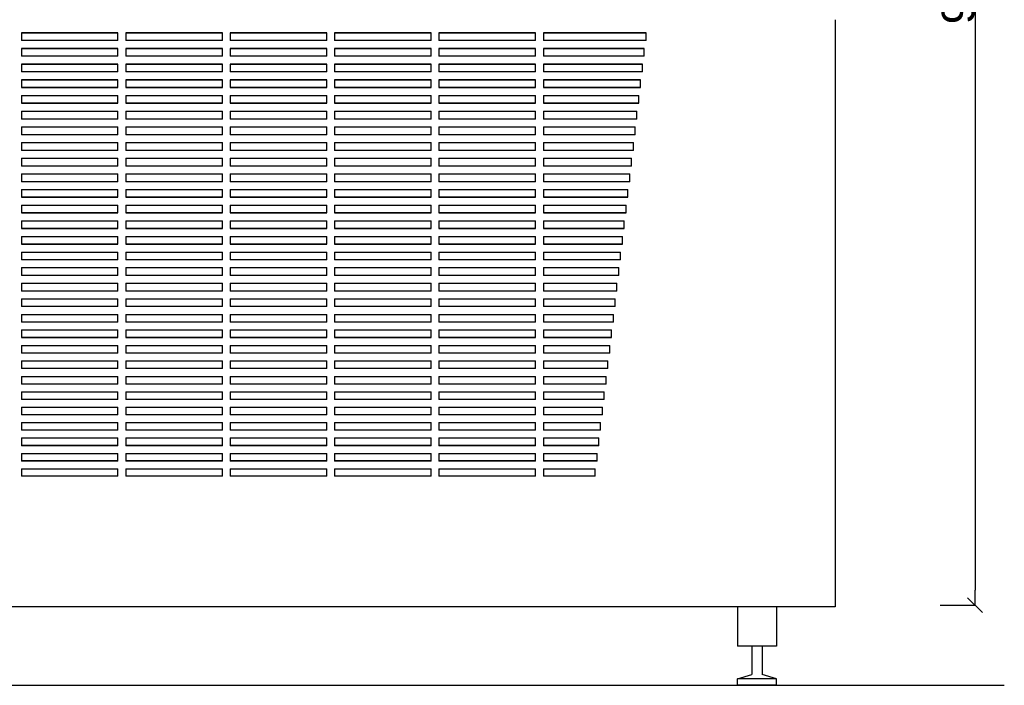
# Model space of a CAD drawing. Extents: x -170 to 4180, y -66 to 2750.
# Tile 2 of 6: x 625 to 1380, y -60 to 450. Entities that reach past the tile are written whole.
import ezdxf

# ---------------------------------------------------------------- set-up
doc = ezdxf.new("R2010")
doc.units = 0
doc.header["$MEASUREMENT"] = 0
for name, color, linetype in [('Osa(ISO)', 7, 'Continuous'), ('Viditelné hrany(ISO)', 7, 'Continuous'), ('Čáry', 7, 'Continuous')]:
    doc.layers.add(name, color=color, linetype=linetype)
doc.styles.add('GENERATED_STYLE_1', font='ARIAL.ttf')
doc.dimstyles.new('Peter', dxfattribs={"dimtxt": 25, "dimasz": 11.4, "dimexe": 0.18, "dimexo": 0, "dimgap": 0.09, "dimtad": 1, "dimdec": 0, "dimlfac": 0.9995, "dimzin": 0, "dimdsep": 46, "dimtxsty": 'GENERATED_STYLE_1', "dimblk": 'ARROWHEAD_6', "dimblk1": 'ARROWHEAD_6', "dimblk2": 'ARROWHEAD_6', "dimcen": 0.09, "dimclrd": 7, "dimclre": 7, "dimclrt": 7, "dimazin": 0, "dimtfac": 1, "dimtdec": 4, "dimtmove": 0, "dimatfit": 0, "dimfxl": 0, "dimtolj": 1, "dimtzin": 0, "dimarcsym": 0})

# ---------------------------------------------------------------- blocks, each defined once
blk = doc.blocks.new('ARROWHEAD_6')
at = {"color": 0, "linetype": 'Continuous'}
for p, q in [((0, 0), (-1, 0)), ((-0.5, -0.5), (0.5, 0.5))]:
    blk.add_line(p, q, dxfattribs=at)
blk = doc.blocks.new('*D81')
at = {"color": 7, "linetype": 'Continuous', "lineweight": -2}
for p, q in [((1330.48, 949.82), (1357.31, 949.82)), ((1357.13, 938.42), (1357.13, 12.81)), ((1330.48, 1.41), (1357.31, 1.41))]:
    blk.add_line(p, q, dxfattribs=at)
at = {"layer": 'Defpoints', "color": 0}
for p in [(1330.48, 949.82), (1330.48, 1.41), (1357.13, 1.41)]:
    blk.add_point(p, dxfattribs=at)
at = {"color": 7, "lineweight": -2, "xscale": 11.4, "yscale": 11.4, "zscale": 11.4}
for p, rotation in [((1357.13, 949.82), 90), ((1357.13, 1.41), 270)]:
    blk.add_blockref('ARROWHEAD_6', p, dxfattribs=dict(at, rotation=rotation))
at = {"color": 7, "linetype": 'Continuous', "lineweight": 0, "insert": (1344.28, 475.61), "char_height": 25, "attachment_point": 5, "rotation": 90, "style": 'GENERATED_STYLE_1'}
blk.add_mtext('\\A1;948', dxfattribs=at)

msp = doc.modelspace()

# ---------------------------------------------------------------- linework, layer by layer
at = {"layer": 'Osa(ISO)', "color": 7, "linetype": 'Continuous'}
for p, q in [((1175, 0), (1175, -30)), ((1205, 0), (1205, -30)), ((1205, -30), (1175, -30)), ((1186, -30), (1186, -51.61)), ((1194, -30), (1194, -51.61)), ((1175, -55), (1186, -51.61)), ((1205, -55), (1194, -51.61)), ((1175, -60), (1175, -55)), ((1205, -55), (1175, -55)), ((1205, -60), (1175, -60)), ((1205, -60), (1205, -55))]:
    msp.add_line(p, q, dxfattribs=at)
at = {"layer": 'Viditelné hrany(ISO)', "color": 7, "linetype": 'Continuous'}
for p, q in [((1250, 450), (1250, 1.41)), ((626.31, 439.97), (700.31, 439.97)), ((626.31, 439.97), (626.31, 433.97)), ((700.31, 439.93), (626.31, 439.93)), ((700.31, 433.97), (700.31, 439.97)), ((706.31, 439.97), (780.31, 439.97)), ((706.31, 439.97), (706.31, 433.97)), ((780.31, 439.93), (706.31, 439.93)), ((780.31, 433.97), (780.31, 439.97)), ((786.31, 439.97), (860.31, 439.97)), ((786.31, 439.97), (786.31, 433.97)), ((860.31, 439.93), (786.31, 439.93)), ((860.31, 433.97), (860.31, 439.97)), ((866.31, 439.97), (940.31, 439.97)), ((866.31, 439.97), (866.31, 433.97)), ((940.31, 439.93), (866.31, 439.93)), ((940.31, 433.97), (940.31, 439.97)), ((946.31, 439.97), (1020.31, 439.97)), ((946.31, 439.97), (946.31, 433.97)), ((1020.31, 439.93), (946.31, 439.93)), ((1020.31, 433.97), (1020.31, 439.97)), ((1026.31, 439.97), (1105.02, 439.97)), ((1026.31, 439.97), (1026.31, 433.97)), ((1105.02, 439.93), (1026.31, 439.93)), ((1105.02, 433.97), (1105.02, 439.97)), ((700.31, 433.97), (626.31, 433.97)), ((780.31, 433.97), (706.31, 433.97)), ((860.31, 433.97), (786.31, 433.97)), ((940.31, 433.97), (866.31, 433.97)), ((1020.31, 433.97), (946.31, 433.97)), ((1105.02, 433.97), (1026.31, 433.97)), ((626.31, 427.96), (700.31, 427.96)), ((626.31, 427.96), (626.31, 421.95)), ((700.31, 427.93), (626.31, 427.93)), ((700.31, 421.95), (700.31, 427.96)), ((706.31, 427.96), (706.31, 421.95)), ((706.31, 427.96), (780.31, 427.96)), ((780.31, 427.93), (706.31, 427.93)), ((780.31, 421.95), (780.31, 427.96)), ((786.31, 427.96), (786.31, 421.95)), ((786.31, 427.96), (860.31, 427.96)), ((860.31, 427.93), (786.31, 427.93)), ((860.31, 421.95), (860.31, 427.96)), ((866.31, 427.96), (866.31, 421.95)), ((866.31, 427.96), (940.31, 427.96)), ((940.31, 427.93), (866.31, 427.93)), ((940.31, 421.95), (940.31, 427.96)), ((946.31, 427.96), (1020.31, 427.96)), ((946.31, 427.96), (946.31, 421.95)), ((1020.31, 427.93), (946.31, 427.93)), ((1020.31, 421.95), (1020.31, 427.96)), ((1026.31, 427.96), (1103.63, 427.96)), ((1026.31, 427.96), (1026.31, 421.95)), ((1103.63, 427.93), (1026.31, 427.93)), ((1103.63, 421.95), (1103.63, 427.96)), ((700.31, 421.95), (626.31, 421.95)), ((626.31, 415.95), (700.31, 415.95)), ((626.31, 415.95), (626.31, 409.94)), ((700.31, 415.93), (626.31, 415.93)), ((700.31, 409.94), (700.31, 415.95)), ((780.31, 421.95), (706.31, 421.95)), ((706.31, 415.95), (706.31, 409.94)), ((706.31, 415.95), (780.31, 415.95)), ((780.31, 415.93), (706.31, 415.93)), ((780.31, 409.94), (780.31, 415.95)), ((860.31, 421.95), (786.31, 421.95)), ((786.31, 415.95), (786.31, 409.94)), ((786.31, 415.95), (860.31, 415.95)), ((860.31, 415.93), (786.31, 415.93)), ((860.31, 409.94), (860.31, 415.95)), ((940.31, 421.95), (866.31, 421.95)), ((866.31, 415.95), (866.31, 409.94)), ((866.31, 415.95), (940.31, 415.95)), ((940.31, 415.93), (866.31, 415.93)), ((940.31, 409.94), (940.31, 415.95)), ((1020.31, 421.95), (946.31, 421.95)), ((946.31, 415.95), (1020.31, 415.95)), ((946.31, 415.95), (946.31, 409.94)), ((1020.31, 415.93), (946.31, 415.93)), ((1020.31, 409.94), (1020.31, 415.95)), ((1103.63, 421.95), (1026.31, 421.95)), ((1026.31, 415.95), (1102.24, 415.95)), ((1026.31, 415.95), (1026.31, 409.94)), ((1102.24, 415.93), (1026.31, 415.93)), ((1102.24, 409.94), (1102.24, 415.95)), ((700.31, 409.94), (626.31, 409.94)), ((780.31, 409.94), (706.31, 409.94)), ((860.31, 409.94), (786.31, 409.94)), ((940.31, 409.94), (866.31, 409.94)), ((1020.31, 409.94), (946.31, 409.94)), ((1102.24, 409.94), (1026.31, 409.94)), ((626.31, 403.94), (700.31, 403.94)), ((626.31, 403.94), (626.31, 397.93)), ((700.31, 403.93), (626.31, 403.93)), ((700.31, 397.93), (700.31, 403.94)), ((706.31, 403.94), (706.31, 397.93)), ((706.31, 403.94), (780.31, 403.94)), ((780.31, 403.93), (706.31, 403.93)), ((780.31, 397.93), (780.31, 403.94)), ((786.31, 403.94), (786.31, 397.93)), ((786.31, 403.94), (860.31, 403.94)), ((860.31, 403.93), (786.31, 403.93)), ((860.31, 397.93), (860.31, 403.94)), ((866.31, 403.94), (866.31, 397.93)), ((866.31, 403.94), (940.31, 403.94)), ((940.31, 403.93), (866.31, 403.93)), ((940.31, 397.93), (940.31, 403.94)), ((946.31, 403.94), (1020.31, 403.94)), ((946.31, 403.94), (946.31, 397.93)), ((1020.31, 403.93), (946.31, 403.93)), ((1020.31, 397.93), (1020.31, 403.94)), ((1026.31, 403.94), (1100.85, 403.94)), ((1026.31, 403.94), (1026.31, 397.93)), ((1100.85, 403.93), (1026.31, 403.93)), ((1100.85, 397.93), (1100.85, 403.94)), ((700.31, 397.93), (626.31, 397.93)), ((626.31, 397.93), (700.31, 397.93)), ((780.31, 397.93), (706.31, 397.93)), ((706.31, 397.93), (780.31, 397.93)), ((860.31, 397.93), (786.31, 397.93)), ((786.31, 397.93), (860.31, 397.93)), ((940.31, 397.93), (866.31, 397.93)), ((866.31, 397.93), (940.31, 397.93)), ((1020.31, 397.93), (946.31, 397.93)), ((946.31, 397.93), (1020.31, 397.93)), ((1100.85, 397.93), (1026.31, 397.93)), ((1026.31, 397.93), (1100.85, 397.93)), ((626.31, 391.92), (700.31, 391.92)), ((626.31, 391.92), (626.31, 385.92)), ((626.31, 385.93), (700.31, 385.93)), ((700.31, 385.92), (626.31, 385.92)), ((700.31, 385.92), (700.31, 391.92)), ((706.31, 391.92), (706.31, 385.92)), ((706.31, 391.92), (780.31, 391.92)), ((706.31, 385.93), (780.31, 385.93)), ((780.31, 385.92), (706.31, 385.92)), ((780.31, 385.92), (780.31, 391.92)), ((786.31, 391.92), (786.31, 385.92)), ((786.31, 391.92), (860.31, 391.92)), ((786.31, 385.93), (860.31, 385.93)), ((860.31, 385.92), (786.31, 385.92)), ((860.31, 385.92), (860.31, 391.92)), ((866.31, 391.92), (866.31, 385.92)), ((866.31, 391.92), (940.31, 391.92)), ((866.31, 385.93), (940.31, 385.93)), ((940.31, 385.92), (866.31, 385.92)), ((940.31, 385.92), (940.31, 391.92)), ((946.31, 391.92), (1020.31, 391.92)), ((946.31, 391.92), (946.31, 385.92)), ((946.31, 385.93), (1020.31, 385.93)), ((1020.31, 385.92), (946.31, 385.92)), ((1020.31, 385.92), (1020.31, 391.92)), ((1026.31, 391.92), (1099.46, 391.92)), ((1026.31, 391.92), (1026.31, 385.92)), ((1026.31, 385.93), (1099.46, 385.93)), ((1099.46, 385.92), (1026.31, 385.92)), ((1099.46, 385.92), (1099.46, 391.92)), ((626.31, 379.91), (700.31, 379.91)), ((626.31, 379.91), (626.31, 373.9)), ((700.31, 373.9), (700.31, 379.91)), ((706.31, 379.91), (706.31, 373.9)), ((706.31, 379.91), (780.31, 379.91)), ((780.31, 373.9), (780.31, 379.91)), ((786.31, 379.91), (786.31, 373.9)), ((786.31, 379.91), (860.31, 379.91)), ((860.31, 373.9), (860.31, 379.91)), ((866.31, 379.91), (866.31, 373.9)), ((866.31, 379.91), (940.31, 379.91)), ((940.31, 373.9), (940.31, 379.91)), ((946.31, 379.91), (1020.31, 379.91)), ((946.31, 379.91), (946.31, 373.9)), ((1020.31, 373.9), (1020.31, 379.91)), ((1026.31, 379.91), (1098.06, 379.91)), ((1026.31, 379.91), (1026.31, 373.9)), ((1098.06, 373.9), (1098.06, 379.91)), ((626.31, 373.93), (700.31, 373.93)), ((700.31, 373.9), (626.31, 373.9)), ((706.31, 373.93), (780.31, 373.93)), ((780.31, 373.9), (706.31, 373.9)), ((786.31, 373.93), (860.31, 373.93)), ((860.31, 373.9), (786.31, 373.9)), ((866.31, 373.93), (940.31, 373.93)), ((940.31, 373.9), (866.31, 373.9)), ((946.31, 373.93), (1020.31, 373.93)), ((1020.31, 373.9), (946.31, 373.9)), ((1026.31, 373.93), (1098.06, 373.93)), ((1098.06, 373.9), (1026.31, 373.9)), ((626.31, 367.9), (700.31, 367.9)), ((626.31, 367.9), (626.31, 361.89)), ((700.31, 361.89), (700.31, 367.9)), ((706.31, 367.9), (706.31, 361.89)), ((706.31, 367.9), (780.31, 367.9)), ((780.31, 361.89), (780.31, 367.9)), ((786.31, 367.9), (786.31, 361.89)), ((786.31, 367.9), (860.31, 367.9)), ((860.31, 361.89), (860.31, 367.9)), ((866.31, 367.9), (866.31, 361.89)), ((866.31, 367.9), (940.31, 367.9)), ((940.31, 361.89), (940.31, 367.9)), ((946.31, 367.9), (1020.31, 367.9)), ((946.31, 367.9), (946.31, 361.89)), ((1020.31, 361.89), (1020.31, 367.9)), ((1026.31, 367.9), (1096.67, 367.9)), ((1026.31, 367.9), (1026.31, 361.89)), ((1096.67, 361.89), (1096.67, 367.9)), ((626.31, 361.94), (700.31, 361.94)), ((700.31, 361.89), (626.31, 361.89)), ((626.31, 355.89), (700.31, 355.89)), ((626.31, 355.89), (626.31, 349.89)), ((700.31, 349.89), (700.31, 355.89)), ((706.31, 361.94), (780.31, 361.94)), ((780.31, 361.89), (706.31, 361.89)), ((706.31, 355.89), (706.31, 349.89)), ((706.31, 355.89), (780.31, 355.89)), ((780.31, 349.89), (780.31, 355.89)), ((786.31, 361.94), (860.31, 361.94)), ((860.31, 361.89), (786.31, 361.89)), ((786.31, 355.89), (786.31, 349.89)), ((786.31, 355.89), (860.31, 355.89)), ((860.31, 349.89), (860.31, 355.89)), ((866.31, 361.94), (940.31, 361.94)), ((940.31, 361.89), (866.31, 361.89)), ((866.31, 355.89), (866.31, 349.89)), ((866.31, 355.89), (940.31, 355.89)), ((940.31, 349.89), (940.31, 355.89)), ((946.31, 361.94), (1020.31, 361.94)), ((1020.31, 361.89), (946.31, 361.89)), ((946.31, 355.89), (1020.31, 355.89)), ((946.31, 355.89), (946.31, 349.89)), ((1020.31, 349.89), (1020.31, 355.89)), ((1026.31, 361.94), (1096.67, 361.94)), ((1096.67, 361.89), (1026.31, 361.89)), ((1026.31, 355.89), (1095.28, 355.89)), ((1026.31, 355.89), (1026.31, 349.89)), ((1095.28, 349.89), (1095.28, 355.89)), ((626.31, 349.94), (700.31, 349.94)), ((700.31, 349.89), (626.31, 349.89)), ((706.31, 349.94), (780.31, 349.94)), ((780.31, 349.89), (706.31, 349.89)), ((786.31, 349.94), (860.31, 349.94)), ((860.31, 349.89), (786.31, 349.89)), ((866.31, 349.94), (940.31, 349.94)), ((940.31, 349.89), (866.31, 349.89)), ((946.31, 349.94), (1020.31, 349.94)), ((1020.31, 349.89), (946.31, 349.89)), ((1026.31, 349.94), (1095.28, 349.94)), ((1095.28, 349.89), (1026.31, 349.89)), ((626.31, 343.89), (700.31, 343.89)), ((626.31, 343.89), (626.31, 337.88)), ((700.31, 337.88), (700.31, 343.89)), ((706.31, 343.89), (706.31, 337.88)), ((706.31, 343.89), (780.31, 343.89)), ((780.31, 337.88), (780.31, 343.89)), ((786.31, 343.89), (786.31, 337.88)), ((786.31, 343.89), (860.31, 343.89)), ((860.31, 337.88), (860.31, 343.89)), ((866.31, 343.89), (866.31, 337.88)), ((866.31, 343.89), (940.31, 343.89)), ((940.31, 337.88), (940.31, 343.89)), ((946.31, 343.89), (1020.31, 343.89)), ((946.31, 343.89), (946.31, 337.88)), ((1020.31, 337.88), (1020.31, 343.89)), ((1026.31, 343.89), (1093.89, 343.89)), ((1026.31, 343.89), (1026.31, 337.88)), ((1093.89, 337.88), (1093.89, 343.89)), ((626.31, 337.95), (700.31, 337.95)), ((700.31, 337.88), (626.31, 337.88)), ((706.31, 337.95), (780.31, 337.95)), ((780.31, 337.88), (706.31, 337.88)), ((786.31, 337.95), (860.31, 337.95)), ((860.31, 337.88), (786.31, 337.88)), ((866.31, 337.95), (940.31, 337.95)), ((940.31, 337.88), (866.31, 337.88)), ((946.31, 337.95), (1020.31, 337.95)), ((1020.31, 337.88), (946.31, 337.88)), ((1026.31, 337.95), (1093.89, 337.95)), ((1093.89, 337.88), (1026.31, 337.88)), ((626.31, 331.89), (700.31, 331.89)), ((626.31, 331.89), (626.31, 325.89)), ((626.31, 325.97), (700.31, 325.97)), ((700.31, 325.89), (626.31, 325.89)), ((700.31, 325.89), (700.31, 331.89)), ((706.31, 331.89), (706.31, 325.89)), ((706.31, 331.89), (780.31, 331.89)), ((706.31, 325.97), (780.31, 325.97)), ((780.31, 325.89), (706.31, 325.89)), ((780.31, 325.89), (780.31, 331.89)), ((786.31, 331.89), (786.31, 325.89)), ((786.31, 331.89), (860.31, 331.89)), ((786.31, 325.97), (860.31, 325.97)), ((860.31, 325.89), (786.31, 325.89)), ((860.31, 325.89), (860.31, 331.89)), ((866.31, 331.89), (866.31, 325.89)), ((866.31, 331.89), (940.31, 331.89)), ((866.31, 325.97), (940.31, 325.97)), ((940.31, 325.89), (866.31, 325.89)), ((940.31, 325.89), (940.31, 331.89)), ((946.31, 331.89), (1020.31, 331.89)), ((946.31, 331.89), (946.31, 325.89)), ((946.31, 325.97), (1020.31, 325.97)), ((1020.31, 325.89), (946.31, 325.89)), ((1020.31, 325.89), (1020.31, 331.89)), ((1026.31, 331.89), (1092.5, 331.89)), ((1026.31, 331.89), (1026.31, 325.89)), ((1026.31, 325.97), (1092.5, 325.97)), ((1092.5, 325.89), (1026.31, 325.89)), ((1092.5, 325.89), (1092.5, 331.89)), ((626.31, 319.89), (700.31, 319.89)), ((626.31, 319.89), (626.31, 313.9)), ((700.31, 313.9), (700.31, 319.89)), ((706.31, 319.89), (706.31, 313.9)), ((706.31, 319.89), (780.31, 319.89)), ((780.31, 313.9), (780.31, 319.89)), ((786.31, 319.89), (786.31, 313.9)), ((786.31, 319.89), (860.31, 319.89)), ((860.31, 313.9), (860.31, 319.89)), ((866.31, 319.89), (866.31, 313.9)), ((866.31, 319.89), (940.31, 319.89)), ((940.31, 313.9), (940.31, 319.89)), ((946.31, 319.89), (1020.31, 319.89)), ((946.31, 319.89), (946.31, 313.9)), ((1020.31, 313.9), (1020.31, 319.89)), ((1026.31, 319.89), (1091.1, 319.89)), ((1026.31, 319.89), (1026.31, 313.9)), ((1091.1, 313.9), (1091.1, 319.89)), ((626.31, 313.99), (700.31, 313.99)), ((700.31, 313.9), (626.31, 313.9)), ((706.31, 313.99), (780.31, 313.99)), ((780.31, 313.9), (706.31, 313.9)), ((786.31, 313.99), (860.31, 313.99)), ((860.31, 313.9), (786.31, 313.9)), ((866.31, 313.99), (940.31, 313.99)), ((940.31, 313.9), (866.31, 313.9)), ((946.31, 313.99), (1020.31, 313.99)), ((1020.31, 313.9), (946.31, 313.9)), ((1026.31, 313.99), (1091.1, 313.99)), ((1091.1, 313.9), (1026.31, 313.9)), ((626.31, 307.9), (700.31, 307.9)), ((626.31, 307.9), (626.31, 301.91)), ((626.31, 302.02), (700.31, 302.02)), ((700.31, 301.91), (626.31, 301.91)), ((700.31, 301.91), (700.31, 307.9)), ((706.31, 307.9), (706.31, 301.91)), ((706.31, 307.9), (780.31, 307.9)), ((706.31, 302.02), (780.31, 302.02)), ((780.31, 301.91), (706.31, 301.91)), ((780.31, 301.91), (780.31, 307.9)), ((786.31, 307.9), (786.31, 301.91)), ((786.31, 307.9), (860.31, 307.9)), ((786.31, 302.02), (860.31, 302.02)), ((860.31, 301.91), (786.31, 301.91)), ((860.31, 301.91), (860.31, 307.9)), ((866.31, 307.9), (866.31, 301.91)), ((866.31, 307.9), (940.31, 307.9)), ((866.31, 302.02), (940.31, 302.02)), ((940.31, 301.91), (866.31, 301.91)), ((940.31, 301.91), (940.31, 307.9)), ((946.31, 307.9), (1020.31, 307.9)), ((946.31, 307.9), (946.31, 301.91)), ((946.31, 302.02), (1020.31, 302.02)), ((1020.31, 301.91), (946.31, 301.91)), ((1020.31, 301.91), (1020.31, 307.9)), ((1026.31, 307.9), (1089.71, 307.9)), ((1026.31, 307.9), (1026.31, 301.91)), ((1026.31, 302.02), (1089.71, 302.02)), ((1089.71, 301.91), (1026.31, 301.91)), ((1089.71, 301.91), (1089.71, 307.9)), ((626.31, 295.92), (700.31, 295.92)), ((626.31, 295.92), (626.31, 289.93)), ((700.31, 289.93), (700.31, 295.92)), ((706.31, 295.92), (706.31, 289.93)), ((706.31, 295.92), (780.31, 295.92)), ((780.31, 289.93), (780.31, 295.92)), ((786.31, 295.92), (786.31, 289.93)), ((786.31, 295.92), (860.31, 295.92)), ((860.31, 289.93), (860.31, 295.92)), ((866.31, 295.92), (866.31, 289.93)), ((866.31, 295.92), (940.31, 295.92)), ((940.31, 289.93), (940.31, 295.92)), ((946.31, 295.92), (1020.31, 295.92)), ((946.31, 295.92), (946.31, 289.93)), ((1020.31, 289.93), (1020.31, 295.92)), ((1026.31, 295.92), (1088.32, 295.92)), ((1026.31, 295.92), (1026.31, 289.93)), ((1088.32, 289.93), (1088.32, 295.92)), ((626.31, 290.06), (700.31, 290.06)), ((700.31, 289.93), (626.31, 289.93)), ((706.31, 290.06), (780.31, 290.06)), ((780.31, 289.93), (706.31, 289.93)), ((786.31, 290.06), (860.31, 290.06)), ((860.31, 289.93), (786.31, 289.93)), ((866.31, 290.06), (940.31, 290.06)), ((940.31, 289.93), (866.31, 289.93)), ((946.31, 290.06), (1020.31, 290.06)), ((1020.31, 289.93), (946.31, 289.93)), ((1026.31, 290.06), (1088.32, 290.06)), ((1088.32, 289.93), (1026.31, 289.93)), ((626.31, 283.95), (700.31, 283.95)), ((626.31, 283.95), (626.31, 277.96)), ((700.31, 277.96), (700.31, 283.95)), ((706.31, 283.95), (706.31, 277.96)), ((706.31, 283.95), (780.31, 283.95)), ((780.31, 277.96), (780.31, 283.95)), ((786.31, 283.95), (786.31, 277.96)), ((786.31, 283.95), (860.31, 283.95)), ((860.31, 277.96), (860.31, 283.95)), ((866.31, 283.95), (866.31, 277.96)), ((866.31, 283.95), (940.31, 283.95)), ((940.31, 277.96), (940.31, 283.95)), ((946.31, 283.95), (1020.31, 283.95)), ((946.31, 283.95), (946.31, 277.96)), ((1020.31, 277.96), (1020.31, 283.95)), ((1026.31, 283.95), (1086.93, 283.95)), ((1026.31, 283.95), (1026.31, 277.96)), ((1086.93, 277.96), (1086.93, 283.95)), ((626.31, 278.1), (700.31, 278.1)), ((700.31, 277.96), (626.31, 277.96)), ((626.31, 271.98), (700.31, 271.98)), ((626.31, 271.98), (626.31, 266.01)), ((700.31, 266.01), (700.31, 271.98)), ((706.31, 278.1), (780.31, 278.1)), ((780.31, 277.96), (706.31, 277.96)), ((706.31, 271.98), (706.31, 266.01)), ((706.31, 271.98), (780.31, 271.98)), ((780.31, 266.01), (780.31, 271.98)), ((786.31, 278.1), (860.31, 278.1)), ((860.31, 277.96), (786.31, 277.96)), ((786.31, 271.98), (786.31, 266.01)), ((786.31, 271.98), (860.31, 271.98)), ((860.31, 266.01), (860.31, 271.98)), ((866.31, 278.1), (940.31, 278.1)), ((940.31, 277.96), (866.31, 277.96)), ((866.31, 271.98), (866.31, 266.01)), ((866.31, 271.98), (940.31, 271.98)), ((940.31, 266.01), (940.31, 271.98)), ((946.31, 278.1), (1020.31, 278.1)), ((1020.31, 277.96), (946.31, 277.96)), ((946.31, 271.98), (1020.31, 271.98)), ((946.31, 271.98), (946.31, 266.01)), ((1020.31, 266.01), (1020.31, 271.98)), ((1026.31, 278.1), (1086.93, 278.1)), ((1086.93, 277.96), (1026.31, 277.96)), ((1026.31, 271.98), (1085.54, 271.98)), ((1026.31, 271.98), (1026.31, 266.01)), ((1085.54, 266.01), (1085.54, 271.98)), ((626.31, 266.16), (700.31, 266.16)), ((700.31, 266.01), (626.31, 266.01)), ((706.31, 266.16), (780.31, 266.16)), ((780.31, 266.01), (706.31, 266.01)), ((786.31, 266.16), (860.31, 266.16)), ((860.31, 266.01), (786.31, 266.01)), ((866.31, 266.16), (940.31, 266.16)), ((940.31, 266.01), (866.31, 266.01)), ((946.31, 266.16), (1020.31, 266.16)), ((1020.31, 266.01), (946.31, 266.01)), ((1026.31, 266.16), (1085.54, 266.16)), ((1085.54, 266.01), (1026.31, 266.01)), ((626.31, 260.03), (700.31, 260.03)), ((626.31, 260.03), (626.31, 254.06)), ((700.31, 254.06), (700.31, 260.03)), ((706.31, 260.03), (706.31, 254.06)), ((706.31, 260.03), (780.31, 260.03)), ((780.31, 254.06), (780.31, 260.03)), ((786.31, 260.03), (786.31, 254.06)), ((786.31, 260.03), (860.31, 260.03)), ((860.31, 254.06), (860.31, 260.03)), ((866.31, 260.03), (866.31, 254.06)), ((866.31, 260.03), (940.31, 260.03)), ((940.31, 254.06), (940.31, 260.03)), ((946.31, 260.03), (1020.31, 260.03)), ((946.31, 260.03), (946.31, 254.06)), ((1020.31, 254.06), (1020.31, 260.03)), ((1026.31, 260.03), (1084.14, 260.03)), ((1026.31, 260.03), (1026.31, 254.06)), ((1084.14, 254.06), (1084.14, 260.03)), ((626.31, 254.22), (700.31, 254.22)), ((700.31, 254.06), (626.31, 254.06)), ((706.31, 254.22), (780.31, 254.22)), ((780.31, 254.06), (706.31, 254.06)), ((786.31, 254.22), (860.31, 254.22)), ((860.31, 254.06), (786.31, 254.06)), ((866.31, 254.22), (940.31, 254.22)), ((940.31, 254.06), (866.31, 254.06)), ((946.31, 254.22), (1020.31, 254.22)), ((1020.31, 254.06), (946.31, 254.06)), ((1026.31, 254.22), (1084.14, 254.22)), ((1084.14, 254.06), (1026.31, 254.06)), ((626.31, 248.09), (700.31, 248.09)), ((626.31, 248.09), (626.31, 242.12)), ((626.31, 242.3), (700.31, 242.3)), ((700.31, 242.12), (626.31, 242.12)), ((700.31, 242.12), (700.31, 248.09)), ((706.31, 248.09), (706.31, 242.12)), ((706.31, 248.09), (780.31, 248.09)), ((706.31, 242.3), (780.31, 242.3)), ((780.31, 242.12), (706.31, 242.12)), ((780.31, 242.12), (780.31, 248.09)), ((786.31, 248.09), (786.31, 242.12)), ((786.31, 248.09), (860.31, 248.09)), ((786.31, 242.3), (860.31, 242.3)), ((860.31, 242.12), (786.31, 242.12)), ((860.31, 242.12), (860.31, 248.09)), ((866.31, 248.09), (866.31, 242.12)), ((866.31, 248.09), (940.31, 248.09)), ((866.31, 242.3), (940.31, 242.3)), ((940.31, 242.12), (866.31, 242.12)), ((940.31, 242.12), (940.31, 248.09)), ((946.31, 248.09), (1020.31, 248.09)), ((946.31, 248.09), (946.31, 242.12)), ((946.31, 242.3), (1020.31, 242.3)), ((1020.31, 242.12), (946.31, 242.12)), ((1020.31, 242.12), (1020.31, 248.09)), ((1026.31, 248.09), (1082.75, 248.09)), ((1026.31, 248.09), (1026.31, 242.12)), ((1026.31, 242.3), (1082.75, 242.3)), ((1082.75, 242.12), (1026.31, 242.12)), ((1082.75, 242.12), (1082.75, 248.09)), ((626.31, 236.16), (700.31, 236.16)), ((626.31, 236.16), (626.31, 230.2)), ((700.31, 230.2), (700.31, 236.16)), ((706.31, 236.16), (706.31, 230.2)), ((706.31, 236.16), (780.31, 236.16)), ((780.31, 230.2), (780.31, 236.16)), ((786.31, 236.16), (786.31, 230.2)), ((786.31, 236.16), (860.31, 236.16)), ((860.31, 230.2), (860.31, 236.16)), ((866.31, 236.16), (866.31, 230.2)), ((866.31, 236.16), (940.31, 236.16)), ((940.31, 230.2), (940.31, 236.16)), ((946.31, 236.16), (1020.31, 236.16)), ((946.31, 236.16), (946.31, 230.2)), ((1020.31, 230.2), (1020.31, 236.16)), ((1026.31, 236.16), (1081.36, 236.16)), ((1026.31, 236.16), (1026.31, 230.2)), ((1081.36, 230.2), (1081.36, 236.16)), ((626.31, 230.39), (700.31, 230.39)), ((700.31, 230.2), (626.31, 230.2)), ((706.31, 230.39), (780.31, 230.39)), ((780.31, 230.2), (706.31, 230.2)), ((786.31, 230.39), (860.31, 230.39)), ((860.31, 230.2), (786.31, 230.2)), ((866.31, 230.39), (940.31, 230.39)), ((940.31, 230.2), (866.31, 230.2)), ((946.31, 230.39), (1020.31, 230.39)), ((1020.31, 230.2), (946.31, 230.2)), ((1026.31, 230.39), (1081.36, 230.39)), ((1081.36, 230.2), (1026.31, 230.2)), ((626.31, 224.24), (700.31, 224.24)), ((626.31, 224.24), (626.31, 218.29)), ((700.31, 218.29), (700.31, 224.24)), ((706.31, 224.24), (706.31, 218.29)), ((706.31, 224.24), (780.31, 224.24)), ((780.31, 218.29), (780.31, 224.24)), ((786.31, 224.24), (786.31, 218.29)), ((786.31, 224.24), (860.31, 224.24)), ((860.31, 218.29), (860.31, 224.24)), ((866.31, 224.24), (866.31, 218.29)), ((866.31, 224.24), (940.31, 224.24)), ((940.31, 218.29), (940.31, 224.24)), ((946.31, 224.24), (1020.31, 224.24)), ((946.31, 224.24), (946.31, 218.29)), ((1020.31, 218.29), (1020.31, 224.24)), ((1026.31, 224.24), (1079.97, 224.24)), ((1026.31, 224.24), (1026.31, 218.29)), ((1079.97, 218.29), (1079.97, 224.24)), ((626.31, 218.49), (700.31, 218.49)), ((700.31, 218.29), (626.31, 218.29)), ((626.31, 212.34), (700.31, 212.34)), ((626.31, 212.34), (626.31, 206.39)), ((700.31, 206.39), (700.31, 212.34)), ((706.31, 218.49), (780.31, 218.49)), ((780.31, 218.29), (706.31, 218.29)), ((706.31, 212.34), (706.31, 206.39)), ((706.31, 212.34), (780.31, 212.34)), ((780.31, 206.39), (780.31, 212.34)), ((786.31, 218.49), (860.31, 218.49)), ((860.31, 218.29), (786.31, 218.29)), ((786.31, 212.34), (786.31, 206.39)), ((786.31, 212.34), (860.31, 212.34)), ((860.31, 206.39), (860.31, 212.34)), ((866.31, 218.49), (940.31, 218.49)), ((940.31, 218.29), (866.31, 218.29)), ((866.31, 212.34), (866.31, 206.39)), ((866.31, 212.34), (940.31, 212.34)), ((940.31, 206.39), (940.31, 212.34)), ((946.31, 218.49), (1020.31, 218.49)), ((1020.31, 218.29), (946.31, 218.29)), ((946.31, 212.34), (1020.31, 212.34)), ((946.31, 212.34), (946.31, 206.39)), ((1020.31, 206.39), (1020.31, 212.34)), ((1026.31, 218.49), (1079.97, 218.49)), ((1079.97, 218.29), (1026.31, 218.29)), ((1026.31, 212.34), (1078.57, 212.34)), ((1026.31, 212.34), (1026.31, 206.39)), ((1078.57, 206.39), (1078.57, 212.34)), ((626.31, 206.61), (700.31, 206.61)), ((700.31, 206.39), (626.31, 206.39)), ((706.31, 206.61), (780.31, 206.61)), ((780.31, 206.39), (706.31, 206.39)), ((786.31, 206.61), (860.31, 206.61)), ((860.31, 206.39), (786.31, 206.39)), ((866.31, 206.61), (940.31, 206.61)), ((940.31, 206.39), (866.31, 206.39)), ((946.31, 206.61), (1020.31, 206.61)), ((1020.31, 206.39), (946.31, 206.39)), ((1026.31, 206.61), (1078.57, 206.61)), ((1078.57, 206.39), (1026.31, 206.39)), ((626.31, 200.45), (700.31, 200.45)), ((626.31, 200.45), (626.31, 194.51)), ((700.31, 194.51), (700.31, 200.45)), ((706.31, 200.45), (706.31, 194.51)), ((706.31, 200.45), (780.31, 200.45)), ((780.31, 194.51), (780.31, 200.45)), ((786.31, 200.45), (786.31, 194.51)), ((786.31, 200.45), (860.31, 200.45)), ((860.31, 194.51), (860.31, 200.45)), ((866.31, 200.45), (866.31, 194.51)), ((866.31, 200.45), (940.31, 200.45)), ((940.31, 194.51), (940.31, 200.45)), ((946.31, 200.45), (1020.31, 200.45)), ((946.31, 200.45), (946.31, 194.51)), ((1020.31, 194.51), (1020.31, 200.45)), ((1026.31, 200.45), (1077.18, 200.45)), ((1026.31, 200.45), (1026.31, 194.51)), ((1077.18, 194.51), (1077.18, 200.45)), ((626.31, 194.74), (700.31, 194.74)), ((700.31, 194.51), (626.31, 194.51)), ((706.31, 194.74), (780.31, 194.74)), ((780.31, 194.51), (706.31, 194.51)), ((786.31, 194.74), (860.31, 194.74)), ((860.31, 194.51), (786.31, 194.51)), ((866.31, 194.74), (940.31, 194.74)), ((940.31, 194.51), (866.31, 194.51)), ((946.31, 194.74), (1020.31, 194.74)), ((1020.31, 194.51), (946.31, 194.51)), ((1026.31, 194.74), (1077.18, 194.74)), ((1077.18, 194.51), (1026.31, 194.51)), ((626.31, 188.58), (700.31, 188.58)), ((626.31, 188.58), (626.31, 182.65)), ((626.31, 182.89), (700.31, 182.89)), ((700.31, 182.65), (626.31, 182.65)), ((700.31, 182.65), (700.31, 188.58)), ((706.31, 188.58), (706.31, 182.65)), ((706.31, 188.58), (780.31, 188.58)), ((706.31, 182.89), (780.31, 182.89)), ((780.31, 182.65), (706.31, 182.65)), ((780.31, 182.65), (780.31, 188.58)), ((786.31, 188.58), (786.31, 182.65)), ((786.31, 188.58), (860.31, 188.58)), ((786.31, 182.89), (860.31, 182.89)), ((860.31, 182.65), (786.31, 182.65)), ((860.31, 182.65), (860.31, 188.58)), ((866.31, 188.58), (866.31, 182.65)), ((866.31, 188.58), (940.31, 188.58)), ((866.31, 182.89), (940.31, 182.89)), ((940.31, 182.65), (866.31, 182.65)), ((940.31, 182.65), (940.31, 188.58)), ((946.31, 188.58), (1020.31, 188.58)), ((946.31, 188.58), (946.31, 182.65)), ((946.31, 182.89), (1020.31, 182.89)), ((1020.31, 182.65), (946.31, 182.65)), ((1020.31, 182.65), (1020.31, 188.58)), ((1026.31, 188.58), (1075.79, 188.58)), ((1026.31, 188.58), (1026.31, 182.65)), ((1026.31, 182.89), (1075.79, 182.89)), ((1075.79, 182.65), (1026.31, 182.65)), ((1075.79, 182.65), (1075.79, 188.58)), ((626.31, 176.72), (700.31, 176.72)), ((626.31, 176.72), (626.31, 170.8)), ((700.31, 170.8), (700.31, 176.72)), ((706.31, 176.72), (706.31, 170.8)), ((706.31, 176.72), (780.31, 176.72)), ((780.31, 170.8), (780.31, 176.72)), ((786.31, 176.72), (786.31, 170.8)), ((786.31, 176.72), (860.31, 176.72)), ((860.31, 170.8), (860.31, 176.72)), ((866.31, 176.72), (866.31, 170.8)), ((866.31, 176.72), (940.31, 176.72)), ((940.31, 170.8), (940.31, 176.72)), ((946.31, 176.72), (1020.31, 176.72)), ((946.31, 176.72), (946.31, 170.8)), ((1020.31, 170.8), (1020.31, 176.72)), ((1026.31, 176.72), (1074.4, 176.72)), ((1026.31, 176.72), (1026.31, 170.8)), ((1074.4, 170.8), (1074.4, 176.72)), ((626.31, 171.06), (700.31, 171.06)), ((700.31, 170.8), (626.31, 170.8)), ((706.31, 171.06), (780.31, 171.06)), ((780.31, 170.8), (706.31, 170.8)), ((786.31, 171.06), (860.31, 171.06)), ((860.31, 170.8), (786.31, 170.8)), ((866.31, 171.06), (940.31, 171.06)), ((940.31, 170.8), (866.31, 170.8)), ((946.31, 171.06), (1020.31, 171.06)), ((1020.31, 170.8), (946.31, 170.8)), ((1026.31, 171.06), (1074.4, 171.06)), ((1074.4, 170.8), (1026.31, 170.8)), ((626.31, 164.88), (700.31, 164.88)), ((626.31, 164.88), (626.31, 158.97)), ((626.31, 159.24), (700.31, 159.24)), ((700.31, 158.97), (626.31, 158.97)), ((700.31, 158.97), (700.31, 164.88)), ((706.31, 164.88), (706.31, 158.97)), ((706.31, 164.88), (780.31, 164.88)), ((706.31, 159.24), (780.31, 159.24)), ((780.31, 158.97), (706.31, 158.97)), ((780.31, 158.97), (780.31, 164.88)), ((786.31, 164.88), (786.31, 158.97)), ((786.31, 164.88), (860.31, 164.88)), ((786.31, 159.24), (860.31, 159.24)), ((860.31, 158.97), (786.31, 158.97)), ((860.31, 158.97), (860.31, 164.88)), ((866.31, 164.88), (866.31, 158.97)), ((866.31, 164.88), (940.31, 164.88)), ((866.31, 159.24), (940.31, 159.24)), ((940.31, 158.97), (866.31, 158.97)), ((940.31, 158.97), (940.31, 164.88)), ((946.31, 164.88), (1020.31, 164.88)), ((946.31, 164.88), (946.31, 158.97)), ((946.31, 159.24), (1020.31, 159.24)), ((1020.31, 158.97), (946.31, 158.97)), ((1020.31, 158.97), (1020.31, 164.88)), ((1026.31, 164.88), (1073.01, 164.88)), ((1026.31, 164.88), (1026.31, 158.97)), ((1026.31, 159.24), (1073.01, 159.24)), ((1073.01, 158.97), (1026.31, 158.97)), ((1073.01, 158.97), (1073.01, 164.88)), ((626.31, 153.07), (700.31, 153.07)), ((626.31, 153.07), (626.31, 147.16)), ((700.31, 147.16), (700.31, 153.07)), ((706.31, 153.07), (706.31, 147.16)), ((706.31, 153.07), (780.31, 153.07)), ((780.31, 147.16), (780.31, 153.07)), ((786.31, 153.07), (786.31, 147.16)), ((786.31, 153.07), (860.31, 153.07)), ((860.31, 147.16), (860.31, 153.07)), ((866.31, 153.07), (866.31, 147.16)), ((866.31, 153.07), (940.31, 153.07)), ((940.31, 147.16), (940.31, 153.07)), ((946.31, 153.07), (1020.31, 153.07)), ((946.31, 153.07), (946.31, 147.16)), ((1020.31, 147.16), (1020.31, 153.07)), ((1026.31, 153.07), (1071.61, 153.07)), ((1026.31, 153.07), (1026.31, 147.16)), ((1071.61, 147.16), (1071.61, 153.07)), ((626.31, 147.44), (700.31, 147.44)), ((700.31, 147.16), (626.31, 147.16)), ((706.31, 147.44), (780.31, 147.44)), ((780.31, 147.16), (706.31, 147.16)), ((786.31, 147.44), (860.31, 147.44)), ((860.31, 147.16), (786.31, 147.16)), ((866.31, 147.44), (940.31, 147.44)), ((940.31, 147.16), (866.31, 147.16)), ((946.31, 147.44), (1020.31, 147.44)), ((1020.31, 147.16), (946.31, 147.16)), ((1026.31, 147.44), (1071.61, 147.44)), ((1071.61, 147.16), (1026.31, 147.16)), ((626.31, 141.27), (700.31, 141.27)), ((626.31, 141.27), (626.31, 135.37)), ((700.31, 135.37), (700.31, 141.27)), ((706.31, 141.27), (706.31, 135.37)), ((706.31, 141.27), (780.31, 141.27)), ((780.31, 135.37), (780.31, 141.27)), ((786.31, 141.27), (786.31, 135.37)), ((786.31, 141.27), (860.31, 141.27)), ((860.31, 135.37), (860.31, 141.27)), ((866.31, 141.27), (866.31, 135.37)), ((866.31, 141.27), (940.31, 141.27)), ((940.31, 135.37), (940.31, 141.27)), ((946.31, 141.27), (1020.31, 141.27)), ((946.31, 141.27), (946.31, 135.37)), ((1020.31, 135.37), (1020.31, 141.27)), ((1026.31, 141.27), (1070.22, 141.27)), ((1026.31, 141.27), (1026.31, 135.37)), ((1070.22, 135.37), (1070.22, 141.27)), ((626.31, 135.67), (700.31, 135.67)), ((700.31, 135.37), (626.31, 135.37)), ((626.31, 129.49), (700.31, 129.49)), ((626.31, 129.49), (626.31, 123.6)), ((700.31, 123.6), (700.31, 129.49)), ((706.31, 135.67), (780.31, 135.67)), ((780.31, 135.37), (706.31, 135.37)), ((706.31, 129.49), (706.31, 123.6)), ((706.31, 129.49), (780.31, 129.49)), ((780.31, 123.6), (780.31, 129.49)), ((786.31, 135.67), (860.31, 135.67)), ((860.31, 135.37), (786.31, 135.37)), ((786.31, 129.49), (786.31, 123.6)), ((786.31, 129.49), (860.31, 129.49)), ((860.31, 123.6), (860.31, 129.49)), ((866.31, 135.67), (940.31, 135.67)), ((940.31, 135.37), (866.31, 135.37)), ((866.31, 129.49), (866.31, 123.6)), ((866.31, 129.49), (940.31, 129.49)), ((940.31, 123.6), (940.31, 129.49)), ((946.31, 135.67), (1020.31, 135.67)), ((1020.31, 135.37), (946.31, 135.37)), ((946.31, 129.49), (1020.31, 129.49)), ((946.31, 129.49), (946.31, 123.6)), ((1020.31, 123.6), (1020.31, 129.49)), ((1026.31, 135.67), (1070.22, 135.67)), ((1070.22, 135.37), (1026.31, 135.37)), ((1026.31, 129.49), (1068.83, 129.49)), ((1026.31, 129.49), (1026.31, 123.6)), ((1068.83, 123.6), (1068.83, 129.49)), ((626.31, 123.91), (700.31, 123.91)), ((700.31, 123.6), (626.31, 123.6)), ((706.31, 123.91), (780.31, 123.91)), ((780.31, 123.6), (706.31, 123.6)), ((786.31, 123.91), (860.31, 123.91)), ((860.31, 123.6), (786.31, 123.6)), ((866.31, 123.91), (940.31, 123.91)), ((940.31, 123.6), (866.31, 123.6)), ((946.31, 123.91), (1020.31, 123.91)), ((1020.31, 123.6), (946.31, 123.6)), ((1026.31, 123.91), (1068.83, 123.91)), ((1068.83, 123.6), (1026.31, 123.6)), ((626.31, 117.73), (700.31, 117.73)), ((626.31, 117.73), (626.31, 111.86)), ((700.31, 111.86), (700.31, 117.73)), ((706.31, 117.73), (706.31, 111.86)), ((706.31, 117.73), (780.31, 117.73)), ((780.31, 111.86), (780.31, 117.73)), ((786.31, 117.73), (786.31, 111.86)), ((786.31, 117.73), (860.31, 117.73)), ((860.31, 111.86), (860.31, 117.73)), ((866.31, 117.73), (866.31, 111.86)), ((866.31, 117.73), (940.31, 117.73)), ((940.31, 111.86), (940.31, 117.73)), ((946.31, 117.73), (1020.31, 117.73)), ((946.31, 117.73), (946.31, 111.86)), ((1020.31, 111.86), (1020.31, 117.73)), ((1026.31, 117.73), (1067.44, 117.73)), ((1026.31, 117.73), (1026.31, 111.86)), ((1067.44, 111.86), (1067.44, 117.73)), ((626.31, 112.18), (700.31, 112.18)), ((700.31, 111.86), (626.31, 111.86)), ((626.31, 105.99), (700.31, 105.99)), ((626.31, 105.99), (626.31, 100.14)), ((700.31, 100.14), (700.31, 105.99)), ((706.31, 112.18), (780.31, 112.18)), ((780.31, 111.86), (706.31, 111.86)), ((706.31, 105.99), (706.31, 100.14)), ((706.31, 105.99), (780.31, 105.99)), ((780.31, 100.14), (780.31, 105.99)), ((786.31, 112.18), (860.31, 112.18)), ((860.31, 111.86), (786.31, 111.86)), ((786.31, 105.99), (786.31, 100.14)), ((786.31, 105.99), (860.31, 105.99)), ((860.31, 100.14), (860.31, 105.99)), ((866.31, 112.18), (940.31, 112.18)), ((940.31, 111.86), (866.31, 111.86)), ((866.31, 105.99), (866.31, 100.14)), ((866.31, 105.99), (940.31, 105.99)), ((940.31, 100.14), (940.31, 105.99)), ((946.31, 112.18), (1020.31, 112.18)), ((1020.31, 111.86), (946.31, 111.86)), ((946.31, 105.99), (1020.31, 105.99)), ((946.31, 105.99), (946.31, 100.14)), ((1020.31, 100.14), (1020.31, 105.99)), ((1026.31, 112.18), (1067.44, 112.18)), ((1067.44, 111.86), (1026.31, 111.86)), ((1026.31, 105.99), (1066.05, 105.99)), ((1026.31, 105.99), (1026.31, 100.14)), ((1066.05, 100.14), (1066.05, 105.99)), ((626.31, 100.47), (700.31, 100.47)), ((700.31, 100.14), (626.31, 100.14)), ((706.31, 100.47), (780.31, 100.47)), ((780.31, 100.14), (706.31, 100.14)), ((786.31, 100.47), (860.31, 100.47)), ((860.31, 100.14), (786.31, 100.14)), ((866.31, 100.47), (940.31, 100.47)), ((940.31, 100.14), (866.31, 100.14)), ((946.31, 100.47), (1020.31, 100.47)), ((1020.31, 100.14), (946.31, 100.14)), ((1026.31, 100.47), (1066.05, 100.47)), ((1066.05, 100.14), (1026.31, 100.14)), ((1250, 0), (0, 0)), ((1250, 1.41), (1250, 0))]:
    msp.add_line(p, q, dxfattribs=at)
at = {"layer": 'Čáry', "color": 7, "linetype": 'Continuous'}
msp.add_line((-129.57, -60), (1379.57, -60), dxfattribs=at)

# ---------------------------------------------------------------- dimensions: what is measured, and where the dimension line sits
at = {"linetype": 'Continuous', "lineweight": 0}
dim = msp.add_linear_dim(base=(1357.13, 1.41), p1=(1330.48, 949.82), p2=(1330.48, 1.41), angle=90, dimstyle='Peter', dxfattribs=at)
dim.commit()
dim.dimension.update_dxf_attribs({"geometry": '*D81', "text_midpoint": (1344.28, 475.61)})

doc.saveas('drawing.dxf')
